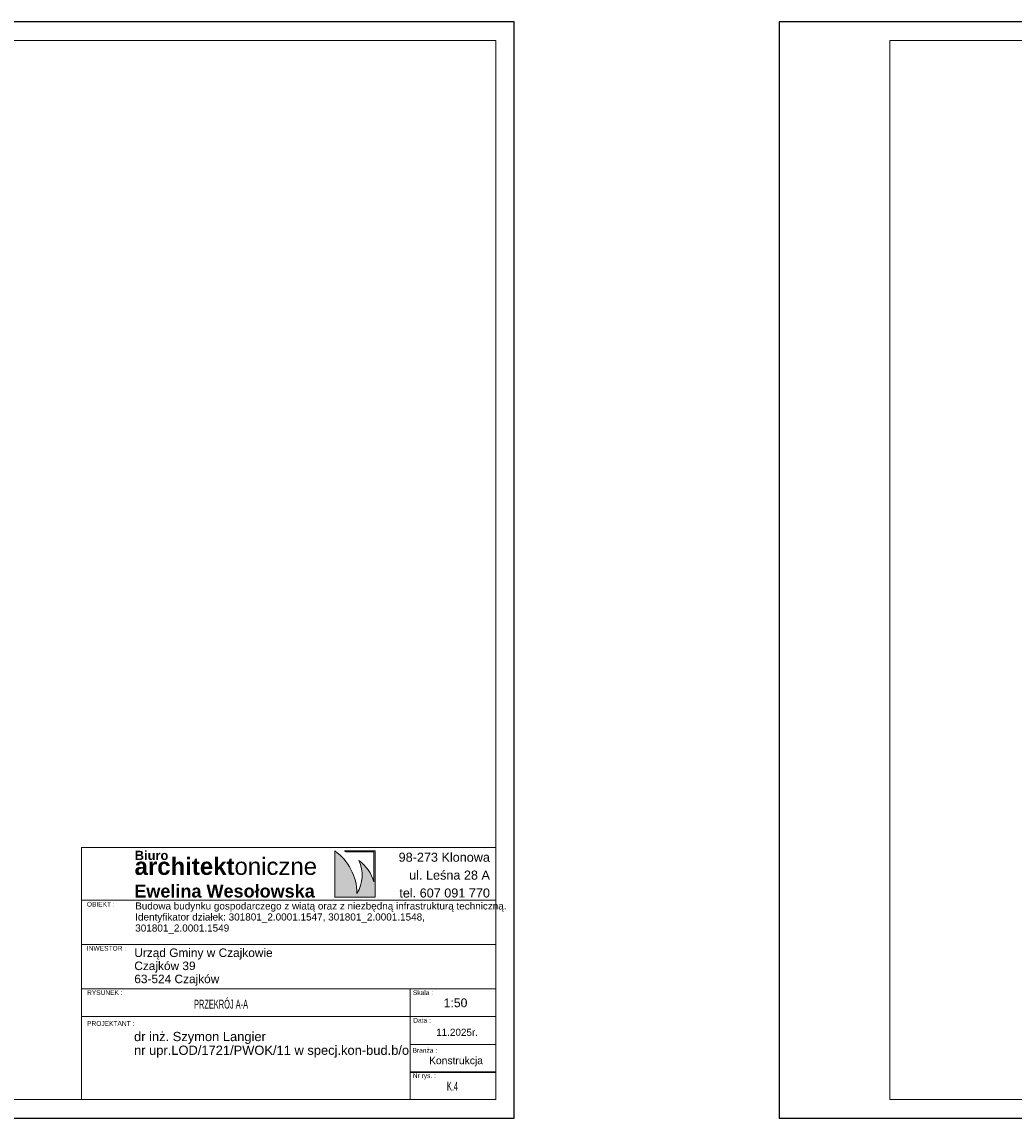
# Model space of a CAD drawing. Header units: centimetres. Extents: x 125945 to 146944, y 20629 to 31773.
# Tile 5 of 80: x 127378 to 128722, y 22758 to 24243. Entities that reach past the tile are written whole.
import ezdxf
from ezdxf.enums import TextEntityAlignment as Align

# ---------------------------------------------------------------- set-up
doc = ezdxf.new("R2010")
doc.units = ezdxf.units.CM
for name, color, linetype, lineweight in [('7TYTUŁY_Nr_pióra__10_Nr_pióra__134', 255, 'Continuous', 0), ('7TYTUŁY_Nr_pióra__181_Nr_pióra__7', 7, 'Continuous', 13), ('7TYTUŁY_Nr_pióra__201_Nr_pióra__7', 7, 'Continuous', 13), ('e-cad_cienkie', 88, 'Continuous', 15), ('Opisy - Tekst_Nr_pióra__1_Nr_pióra__1', 7, 'Continuous', 13), ('Opisy - Tekst_Nr_pióra__1_Nr_pióra__7', 7, 'Continuous', 13), ('przerywana_Nr_pióra__1_Nr_pióra__7', 7, 'Continuous', 13), ('Rysunek 2D - Ogólne_Nr_pióra__1_Nr_pióra__7', 7, 'Continuous', 13)]:
    doc.layers.add(name, color=color, linetype=linetype, lineweight=lineweight)
doc.layers.add('BS_txc', color=1, linetype='Continuous')
doc.layers.add('BZ_prs', color=2, linetype='Continuous')
doc.styles.add('Arial', font='arial.ttf')
doc.styles.add('STYL_AUTOMATYCZNY_1', font='arial.ttf')
doc.styles.add('STYL_AUTOMATYCZNY_2', font='arial.ttf')
doc.styles.add('STYL_AUTOMATYCZNY_5', font='txt')

# ---------------------------------------------------------------- blocks, each defined once
blk = doc.blocks.new('ccc')
at = {"layer": 'BZ_prs', "style": 'Arial'}
for tag, width, p in [('REWIZJA', 1.5, (-194.8, 113.7)), ('NUMER', 0.8, (-349.1, 114.2))]:
    blk.add_attdef(tag, text='', height=69.6, dxfattribs=dict(at, width=width)).set_placement(p, align=Align.MIDDLE)

msp = doc.modelspace()

# ---------------------------------------------------------------- hatches: boundary and pattern name
at = {"layer": 'Rysunek 2D - Ogólne_Nr_pióra__1_Nr_pióra__7', "linetype": 'Continuous', "lineweight": 13}
msp.add_hatch(color=7, dxfattribs=at).paths.add_polyline_path([(127831.81, 23062.39, 0.2395378), (127801.81, 23120.08), (127801.81, 23057.18), (127856.32, 23057.18), (127856.32, 23120.08), (127814.91, 23120.08), (127817.16, 23118.48), (127854.89, 23118.48), (127854.89, 23077.79, 0.1738634), (127834.35, 23106.77, -0.2581487)])

# ---------------------------------------------------------------- linework, layer by layer
at = {"layer": '7TYTUŁY_Nr_pióra__10_Nr_pióra__134', "color": 255, "linetype": 'Continuous', "lineweight": 0, "flags": 128}
msp.add_lwpolyline([(127903.9, 22820.45), (128019.83, 22820.45), (128019.83, 22857.68), (127903.9, 22857.68)], close=True, dxfattribs=at)
at = {"layer": '7TYTUŁY_Nr_pióra__181_Nr_pióra__7', "color": 7, "linetype": 'Continuous', "lineweight": 13, "flags": 128}
msp.add_lwpolyline([(128019.83, 22782.95), (127458.67, 22782.95), (127458.67, 23124.57), (128019.83, 23124.57)], close=True, dxfattribs=at)
at = {"layer": '7TYTUŁY_Nr_pióra__201_Nr_pióra__7', "color": 7, "linetype": 'Continuous', "lineweight": 13, "flags": 128}
for points in [[(128019.83, 22992.95), (127458.67, 22992.95), (127458.67, 23052.95), (128019.83, 23052.95)], [(128019.83, 22932.95), (127458.67, 22932.95), (127458.67, 22992.95), (128019.83, 22992.95)], [(127903.9, 22782.95), (128019.83, 22782.95), (128019.83, 22932.95), (127903.9, 22932.95)], [(128019.83, 22782.95), (127458.67, 22782.95), (127458.67, 22895.45), (128019.83, 22895.45)], [(128019.83, 22857.68), (127903.9, 22857.68), (127903.9, 22895.45), (128019.83, 22895.45)], [(128019.83, 22819.9), (127903.9, 22819.9), (127903.9, 22857.68), (128019.83, 22857.68)]]:
    msp.add_lwpolyline(points, close=True, dxfattribs=at)
at = {"layer": 'Defpoints'}
for points in [[(125944.83, 22757.95), (128044.83, 22757.95), (128044.83, 24242.95), (125944.83, 24242.95)], [(128404.09, 22757.95), (130504.09, 22757.95), (130504.09, 24242.95), (128404.09, 24242.95)]]:
    msp.add_lwpolyline(points, close=True, dxfattribs=at)
at = {"layer": 'e-cad_cienkie'}
for points in [[(126094.83, 22782.95), (128019.83, 22782.95), (128019.83, 24217.95), (126094.83, 24217.95)], [(128554.09, 22782.95), (130479.09, 22782.95), (130479.09, 24217.95), (128554.09, 24217.95)]]:
    msp.add_lwpolyline(points, close=True, dxfattribs=at)
at = {"layer": 'Rysunek 2D - Ogólne_Nr_pióra__1_Nr_pióra__7', "color": 7, "linetype": 'Continuous', "lineweight": 13, "flags": 128}
msp.add_lwpolyline([(127831.81, 23062.39, 0.2395378), (127801.81, 23120.08), (127801.81, 23057.18), (127856.32, 23057.18), (127856.32, 23120.08), (127814.91, 23120.08), (127817.16, 23118.48), (127854.89, 23118.48), (127854.89, 23077.79, 0.1738634), (127834.35, 23106.77, -0.2581487)], format="xyb", close=True, dxfattribs=at)

# ---------------------------------------------------------------- block references
at = {"layer": 'BS_txc'}
ref = msp.add_blockref('ccc', (128019.83, 22782.95), dxfattribs=dict(at, xscale=0.4, yscale=0.4, zscale=0.4))
ref.add_attrib('NUMER', 'K.4', dxfattribs={"layer": 'BZ_prs', "height": 12, "style": 'Arial', "width": 0.6}).set_placement((127961.23, 22801.2), align=Align.MIDDLE)
ref.add_attrib('REWIZJA', 'PRZEKRÓJ A-A', dxfattribs={"layer": 'BZ_prs', "height": 12, "style": 'Arial', "width": 0.6}).set_placement((127647.67, 22913.75), align=Align.MIDDLE)

# ---------------------------------------------------------------- texts
at = {"layer": 'Opisy - Tekst_Nr_pióra__1_Nr_pióra__1', "color": 7, "linetype": 'Continuous', "lineweight": 13, "insert": (127531.37, 23050.13), "char_height": 9.6, "width": 499.4477, "attachment_point": 1, "line_spacing_factor": 0.931879, "style": 'STYL_AUTOMATYCZNY_1'}
msp.add_mtext('\\A1;\\pxql,t234.347917;{\\fArial|b0|i0|c238|p0;Budowa budynku gospodarczego z wiatą oraz z niezbędną infrastrukturą techniczną.\\P\\H1.004933x;Identyfikator działek: 301801_2.0001.1547, 301801_2.0001.1548, \\P301801_2.0001.1549}', dxfattribs=at)
at = {"layer": 'Opisy - Tekst_Nr_pióra__1_Nr_pióra__7', "color": 7, "linetype": 'Continuous', "lineweight": 13, "attachment_point": 1, "style": 'STYL_AUTOMATYCZNY_2'}
for s, insert, char_height in [('\\A1;{\\pql;\\pt2249.98;\\fArial|b1|i0|c238|p0;\\W1.000000;architekt\\fArial|b0|i0|c238|p0;\\W1.000000;oniczne }', (127530.49, 23110.68), 23.25), ('\\A1;{\\pql;\\pt2250.09;\\fArial|b1|i0|c238|p0;\\W1.000000;Biuro }', (127530.69, 23120.09), 12.5), ('\\A1;{\\pql;\\pt2250.18;\\fArial|b1|i0|c238|p0;\\W1.000000;Ewelina Wesołowska}', (127530.12, 23074.23), 17.5)]:
    msp.add_mtext(s, dxfattribs=dict(at, insert=insert, char_height=char_height))
at = {"layer": 'Opisy - Tekst_Nr_pióra__1_Nr_pióra__7', "color": 7, "linetype": 'Continuous', "lineweight": 13, "style": 'STYL_AUTOMATYCZNY_1'}
for s, insert, char_height, attachment_point, line_spacing_factor in [('\\A1;{\\pqr;\\pt2250.64;\\fArial|b0|i0|c238|p0;\\W1.000000;98-273 Klonowa\\P\\pqr;\\pt2250.64;\\fArial|b0|i0|c238|p0;\\W1.000000;ul. Leśna 28 A\\P\\pqr;\\pt2250.64;\\fArial|b0|i0|c238|p0;\\W1.000000;tel. 607 091 770}', (128011.99, 23117.46), 12.25, 3, 1.185962), ('\\A1;{\\pql;\\pt2250.85;\\fArial|b0|i0|c238|p0;\\W1.000000;Urząd Gminy w Czajkowie\\P\\pql;\\pt2250.85;\\fArial|b0|i0|c238|p0;\\W1.000000;Czajków 39\\P\\pql;\\pt2250.85;\\fArial|b0|i0|c238|p0;\\W1.000000;63-524 Czajków}', (127530.12, 22987.7), 11.5, 1, 0.925461), ('{\\C256;dr inż. Szymon Langier}', (127529.8, 22874.7), 12.5, 1, 0.921422), ('{\\C256;nr upr.LOD/1721/PWOK/11 w specj.kon-bud.b/o}', (127529.8, 22856.12), 12.5, 1, 0.921422)]:
    msp.add_mtext(s, dxfattribs=dict(at, insert=insert, char_height=char_height, attachment_point=attachment_point, line_spacing_factor=line_spacing_factor))
at = {"layer": 'przerywana_Nr_pióra__1_Nr_pióra__7', "color": 7, "linetype": 'Continuous', "lineweight": 13, "attachment_point": 7, "style": 'STYL_AUTOMATYCZNY_5'}
for s, insert, char_height in [('\\A1;{\\pql;\\fArial Unicode MS|b0|i0|c0|p0;\\W1.000000;OBIEKT :}', (127465.87, 23044.36), 6.4), ('\\A1;{\\pql;\\fArial Unicode MS|b0|i0|c0|p0;\\W1.000000;INWESTOR :}', (127465.87, 22984.66), 6.4), ('\\A1;{\\pql;\\fArial Unicode MS|b0|i0|c0|p0;\\W1.000000;RYSUNEK :}', (127466.14, 22924.66), 6.4), ('\\A1;{\\pql;\\fArial Unicode MS|b0|i0|c0|p0;\\W1.000000;Skala :}', (127907.64, 22924.66), 6.4), ('\\A1;{\\pql;\\fArial Unicode MS|b0|i0|c0|p0;\\W1.000000;1:50}', (127949.29, 22908.01), 11.84), ('\\A1;{\\fArial Unicode MS|b0|i0|c0|p0;PROJEKTANT :}', (127466.13, 22882.77), 6.4), ('\\A1;{\\pql;\\fArial Unicode MS|b0|i0|c0|p0;\\W1.000000;Data :}', (127908.1, 22887.1), 6.4), ('\\A1;{\\pql;\\fArial Unicode MS|b0|i0|c0|p0;\\W1.000000;1\\fArial Unicode MS|b0|i0|c0|p0;\\W1.000000;1\\fArial Unicode MS|b0|i0|c0|p0;\\W1.000000;.2025r.}', (127939.17, 22869.22), 9.6), ('\\A1;{\\pql;\\fArial Unicode MS|b0|i0|c0|p0;\\W1.000000;Branża :}', (127907.17, 22846.43), 6.4), ('\\A1;\\pxql;{\\fArial Unicode MS|b0|i0|c0|p0;Konstrukcja}', (127929.55, 22827.96), 10), ('\\A1;{\\pql;\\fArial Unicode MS|b0|i0|c0|p0;\\W1.000000;Nr rys. :}', (127907.45, 22810.3), 6.4)]:
    msp.add_mtext(s, dxfattribs=dict(at, insert=insert, char_height=char_height))

doc.saveas('drawing.dxf')
